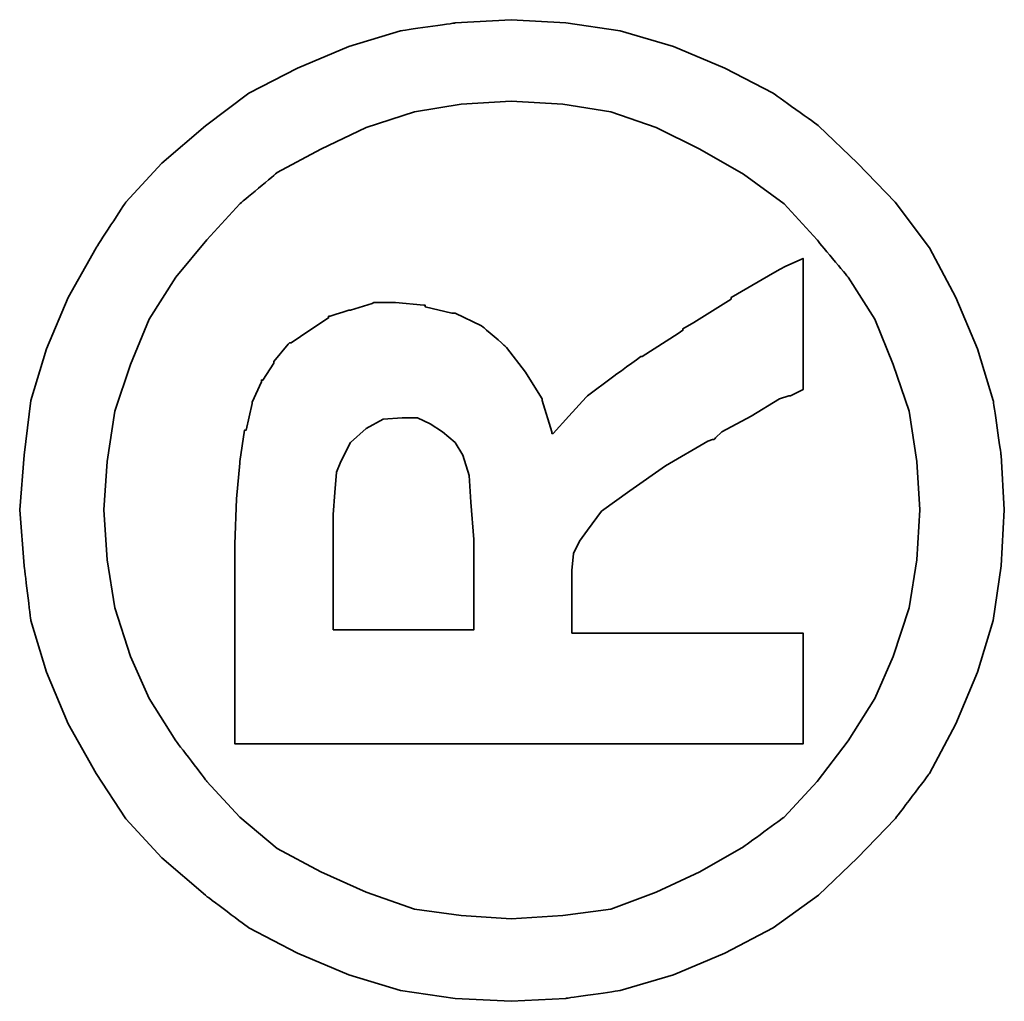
# Model space of a CAD drawing. Header units: millimetres. Extents: x 13 to 139, y 34 to 107.
# Tile 43 of 46: x 90.319 to 90.714, y 76.504 to 76.897. Entities that reach past the tile are written whole.
import ezdxf

# ---------------------------------------------------------------- set-up
doc = ezdxf.new("R2010")
doc.units = ezdxf.units.MM
doc.layers.add('DIM', color=4, linetype='CONTINUOUS')
doc.layers.add('layer 1', color=7, linetype='CONTINUOUS')

# ---------------------------------------------------------------- blocks, each defined once
blk = doc.blocks.new('TBI MOTION logo(完整正式版)')
at = {"layer": 'layer 1', "color": 22, "lineweight": 35}
for points, knots in [([(81.20634, 4.98624), (81.20634, 4.98624), (81.18649, 5.32862), (81.18649, 5.32862), (81.18649, 5.32862), (81.18649, 5.32862), (81.13886, 5.66206), (81.13886, 5.66206), (81.13886, 5.66206), (81.13886, 5.66206), (81.04359, 5.97764), (81.04359, 5.97764), (81.04359, 5.97764), (81.04359, 5.97764), (80.91061, 6.29124), (80.91061, 6.29124), (80.91061, 6.29124), (80.91061, 6.29124), (80.75778, 6.58697), (80.75778, 6.58697), (80.75778, 6.58697), (80.75778, 6.58697), (80.5593, 6.85294), (80.5593, 6.85294), (80.5593, 6.85294), (80.5593, 6.85294), (80.33105, 7.1189), (80.33105, 7.1189), (80.33105, 7.1189), (80.33105, 7.1189), (80.09287, 7.33921), (80.09287, 7.33921), (80.09287, 7.33921), (80.09287, 7.33921), (79.815, 7.51982), (79.815, 7.51982), (79.815, 7.51982), (79.815, 7.51982), (79.51133, 7.69051), (79.51133, 7.69051), (79.51133, 7.69051), (79.51133, 7.69051), (79.19773, 7.8235), (79.19773, 7.8235), (79.19773, 7.8235), (79.19773, 7.8235), (78.88215, 7.91877), (78.88215, 7.91877), (78.88215, 7.91877), (78.88215, 7.91877), (78.54871, 7.95846), (78.54871, 7.95846), (78.54871, 7.95846), (78.54871, 7.95846), (78.21526, 7.98625), (78.21526, 7.98625), (78.21526, 7.98625), (78.21526, 7.98625), (77.87388, 7.95846), (77.87388, 7.95846), (77.87388, 7.95846), (77.87388, 7.95846), (77.54044, 7.91877), (77.54044, 7.91877), (77.54044, 7.91877), (77.54044, 7.91877), (77.22485, 7.8235), (77.22485, 7.8235), (77.22485, 7.8235), (77.22485, 7.8235), (76.91027, 7.69051), (76.91027, 7.69051), (76.91027, 7.69051), (76.91027, 7.69051), (76.6056, 7.51982), (76.6056, 7.51982), (76.6056, 7.51982), (76.6056, 7.51982), (76.32972, 7.33921), (76.32972, 7.33921), (76.32972, 7.33921), (76.32972, 7.33921), (76.09154, 7.1189), (76.09154, 7.1189), (76.09154, 7.1189), (76.09154, 7.1189), (75.86329, 6.85294), (75.86329, 6.85294), (75.86329, 6.85294), (75.86329, 6.85294), (75.66382, 6.58697), (75.66382, 6.58697), (75.66382, 6.58697), (75.66382, 6.58697), (75.51099, 6.29124), (75.51099, 6.29124), (75.51099, 6.29124), (75.51099, 6.29124), (75.37702, 5.97764), (75.37702, 5.97764), (75.37702, 5.97764), (75.37702, 5.97764), (75.28175, 5.66206), (75.28175, 5.66206), (75.28175, 5.66206), (75.28175, 5.66206), (75.23411, 5.32862), (75.23411, 5.32862), (75.23411, 5.32862), (75.23411, 5.32862), (75.21625, 4.98624), (75.21625, 4.98624), (75.21625, 4.98624), (75.21625, 4.98624), (75.23411, 4.6528), (75.23411, 4.6528), (75.23411, 4.6528), (75.23411, 4.6528), (75.28175, 4.32035), (75.28175, 4.32035), (75.28175, 4.32035), (75.28175, 4.32035), (75.37702, 3.99583), (75.37702, 3.99583), (75.37702, 3.99583), (75.37702, 3.99583), (75.51099, 3.68224), (75.51099, 3.68224), (75.51099, 3.68224), (75.51099, 3.68224), (75.66382, 3.38749), (75.66382, 3.38749), (75.66382, 3.38749), (75.66382, 3.38749), (75.86329, 3.10963), (75.86329, 3.10963), (75.86329, 3.10963), (75.86329, 3.10963), (76.09154, 2.87145), (76.09154, 2.87145), (76.09154, 2.87145), (76.09154, 2.87145), (76.32972, 2.6432), (76.32972, 2.6432), (76.32972, 2.6432), (76.32972, 2.6432), (76.6056, 2.43381), (76.6056, 2.43381), (76.6056, 2.43381), (76.6056, 2.43381), (76.91027, 2.27205), (76.91027, 2.27205), (76.91027, 2.27205), (76.91027, 2.27205), (77.22485, 2.13906), (77.22485, 2.13906), (77.22485, 2.13906), (77.22485, 2.13906), (77.54044, 2.0438), (77.54044, 2.0438), (77.54044, 2.0438), (77.54044, 2.0438), (77.87388, 1.99616), (77.87388, 1.99616), (77.87388, 1.99616), (77.87388, 1.99616), (78.21526, 1.97631), (78.21526, 1.97631), (78.21526, 1.97631), (78.21526, 1.97631), (78.54871, 1.99616), (78.54871, 1.99616), (78.54871, 1.99616), (78.54871, 1.99616), (78.88215, 2.0438), (78.88215, 2.0438), (78.88215, 2.0438), (78.88215, 2.0438), (79.19773, 2.13906), (79.19773, 2.13906), (79.19773, 2.13906), (79.19773, 2.13906), (79.51133, 2.27205), (79.51133, 2.27205), (79.51133, 2.27205), (79.51133, 2.27205), (79.815, 2.43381), (79.815, 2.43381), (79.815, 2.43381), (79.815, 2.43381), (80.09287, 2.6432), (80.09287, 2.6432), (80.09287, 2.6432), (80.09287, 2.6432), (80.33105, 2.87145), (80.33105, 2.87145), (80.33105, 2.87145), (80.33105, 2.87145), (80.5593, 3.10963), (80.5593, 3.10963), (80.5593, 3.10963), (80.5593, 3.10963), (80.75778, 3.38749), (80.75778, 3.38749), (80.75778, 3.38749), (80.75778, 3.38749), (80.91061, 3.68224), (80.91061, 3.68224), (80.91061, 3.68224), (80.91061, 3.68224), (81.04359, 3.99583), (81.04359, 3.99583), (81.04359, 3.99583), (81.04359, 3.99583), (81.13886, 4.32035), (81.13886, 4.32035), (81.13886, 4.32035), (81.13886, 4.32035), (81.18649, 4.6528), (81.18649, 4.6528), (81.18649, 4.6528), (81.18649, 4.6528), (81.20634, 4.98624), (81.20634, 4.98624)], [0, 0, 0, 0, 0.0178571, 0.0178571, 0.0178571, 0.0178572, 0.0357143, 0.0357143, 0.0357143, 0.0357143, 0.0535714, 0.0535714, 0.0535714, 0.0535714, 0.0714286, 0.0714286, 0.0714286, 0.0714286, 0.0892857, 0.0892857, 0.0892857, 0.0892857, 0.1071429, 0.1071429, 0.1071429, 0.1071429, 0.125, 0.125, 0.125, 0.125, 0.1428571, 0.1428571, 0.1428571, 0.1428572, 0.1607143, 0.1607143, 0.1607143, 0.1607143, 0.1785714, 0.1785714, 0.1785714, 0.1785714, 0.1964286, 0.1964286, 0.1964286, 0.1964286, 0.2142857, 0.2142857, 0.2142857, 0.2142857, 0.2321429, 0.2321429, 0.2321429, 0.2321429, 0.25, 0.25, 0.25, 0.25, 0.2678571, 0.2678571, 0.2678571, 0.2678572, 0.2857143, 0.2857143, 0.2857143, 0.2857143, 0.3035714, 0.3035714, 0.3035714, 0.3035714, 0.3214286, 0.3214286, 0.3214286, 0.3214286, 0.3392857, 0.3392857, 0.3392857, 0.3392857, 0.3571429, 0.3571429, 0.3571429, 0.3571429, 0.375, 0.375, 0.375, 0.375, 0.3928571, 0.3928571, 0.3928571, 0.3928572, 0.4107143, 0.4107143, 0.4107143, 0.4107143, 0.4285714, 0.4285714, 0.4285714, 0.4285714, 0.4464286, 0.4464286, 0.4464286, 0.4464286, 0.4642857, 0.4642857, 0.4642857, 0.4642857, 0.4821429, 0.4821429, 0.4821429, 0.4821429, 0.5, 0.5, 0.5, 0.5, 0.5178571, 0.5178571, 0.5178571, 0.5178572, 0.5357143, 0.5357143, 0.5357143, 0.5357143, 0.5535714, 0.5535714, 0.5535714, 0.5535714, 0.5714286, 0.5714286, 0.5714286, 0.5714286, 0.5892857, 0.5892857, 0.5892857, 0.5892857, 0.6071429, 0.6071429, 0.6071429, 0.6071429, 0.625, 0.625, 0.625, 0.625, 0.6428571, 0.6428571, 0.6428571, 0.6428572, 0.6607143, 0.6607143, 0.6607143, 0.6607143, 0.6785714, 0.6785714, 0.6785714, 0.6785714, 0.6964286, 0.6964286, 0.6964286, 0.6964286, 0.7142857, 0.7142857, 0.7142857, 0.7142857, 0.7321429, 0.7321429, 0.7321429, 0.7321429, 0.75, 0.75, 0.75, 0.75, 0.7678571, 0.7678571, 0.7678571, 0.7678572, 0.7857143, 0.7857143, 0.7857143, 0.7857143, 0.8035714, 0.8035714, 0.8035714, 0.8035714, 0.8214286, 0.8214286, 0.8214286, 0.8214286, 0.8392857, 0.8392857, 0.8392857, 0.8392857, 0.8571429, 0.8571429, 0.8571429, 0.8571429, 0.875, 0.875, 0.875, 0.875, 0.8928571, 0.8928571, 0.8928571, 0.8928572, 0.9107143, 0.9107143, 0.9107143, 0.9107143, 0.9285714, 0.9285714, 0.9285714, 0.9285714, 0.9464286, 0.9464286, 0.9464286, 0.9464286, 0.9642857, 0.9642857, 0.9642857, 0.9642857, 0.9821429, 0.9821429, 0.9821429, 0.9821429, 1, 1, 1, 1]), ([(80.71014, 4.98624), (80.71014, 4.98624), (80.69129, 5.29091), (80.69129, 5.29091), (80.69129, 5.29091), (80.69129, 5.29091), (80.64464, 5.57672), (80.64464, 5.57672), (80.64464, 5.57672), (80.64464, 5.57672), (80.54937, 5.87245), (80.54937, 5.87245), (80.54937, 5.87245), (80.54937, 5.87245), (80.41639, 6.14833), (80.41639, 6.14833), (80.41639, 6.14833), (80.41639, 6.14833), (80.27349, 6.41429), (80.27349, 6.41429), (80.27349, 6.41429), (80.27349, 6.41429), (80.08295, 6.64255), (80.08295, 6.64255), (80.08295, 6.64255), (80.08295, 6.64255), (79.86264, 6.84301), (79.86264, 6.84301), (79.86264, 6.84301), (79.86264, 6.84301), (79.63439, 7.03355), (79.63439, 7.03355), (79.63439, 7.03355), (79.63439, 7.03355), (79.37835, 7.1963), (79.37835, 7.1963), (79.37835, 7.1963), (79.37835, 7.1963), (79.10246, 7.30944), (79.10246, 7.30944), (79.10246, 7.30944), (79.10246, 7.30944), (78.81665, 7.40471), (78.81665, 7.40471), (78.81665, 7.40471), (78.81665, 7.40471), (78.511, 7.45234), (78.511, 7.45234), (78.511, 7.45234), (78.511, 7.45234), (78.21526, 7.47219), (78.21526, 7.47219), (78.21526, 7.47219), (78.21526, 7.47219), (77.9106, 7.45234), (77.9106, 7.45234), (77.9106, 7.45234), (77.9106, 7.45234), (77.61685, 7.40471), (77.61685, 7.40471), (77.61685, 7.40471), (77.61685, 7.40471), (77.32012, 7.30944), (77.32012, 7.30944), (77.32012, 7.30944), (77.32012, 7.30944), (77.06309, 7.1963), (77.06309, 7.1963), (77.06309, 7.1963), (77.06309, 7.1963), (76.80606, 7.03355), (76.80606, 7.03355), (76.80606, 7.03355), (76.80606, 7.03355), (76.55797, 6.84301), (76.55797, 6.84301), (76.55797, 6.84301), (76.55797, 6.84301), (76.34063, 6.64255), (76.34063, 6.64255), (76.34063, 6.64255), (76.34063, 6.64255), (76.1491, 6.41429), (76.1491, 6.41429), (76.1491, 6.41429), (76.1491, 6.41429), (76.0062, 6.14833), (76.0062, 6.14833), (76.0062, 6.14833), (76.0062, 6.14833), (75.88314, 5.87245), (75.88314, 5.87245), (75.88314, 5.87245), (75.88314, 5.87245), (75.77794, 5.57672), (75.77794, 5.57672), (75.77794, 5.57672), (75.77794, 5.57672), (75.73924, 5.29091), (75.73924, 5.29091), (75.73924, 5.29091), (75.73924, 5.29091), (75.72039, 4.98624), (75.72039, 4.98624), (75.72039, 4.98624), (75.72039, 4.98624), (75.73924, 4.67165), (75.73924, 4.67165), (75.73924, 4.67165), (75.73924, 4.67165), (75.77794, 4.37791), (75.77794, 4.37791), (75.77794, 4.37791), (75.77794, 4.37791), (75.88314, 4.10102), (75.88314, 4.10102), (75.88314, 4.10102), (75.88314, 4.10102), (76.0062, 3.83407), (76.0062, 3.83407), (76.0062, 3.83407), (76.0062, 3.83407), (76.15902, 3.56811), (76.15902, 3.56811), (76.15902, 3.56811), (76.15902, 3.56811), (76.34063, 3.32001), (76.34063, 3.32001), (76.34063, 3.32001), (76.34063, 3.32001), (76.55797, 3.11955), (76.55797, 3.11955), (76.55797, 3.11955), (76.55797, 3.11955), (76.80606, 2.92901), (76.80606, 2.92901), (76.80606, 2.92901), (76.80606, 2.92901), (77.06309, 2.76725), (77.06309, 2.76725), (77.06309, 2.76725), (77.06309, 2.76725), (77.32012, 2.65412), (77.32012, 2.65412), (77.32012, 2.65412), (77.32012, 2.65412), (77.61685, 2.55786), (77.61685, 2.55786), (77.61685, 2.55786), (77.61685, 2.55786), (77.9106, 2.51022), (77.9106, 2.51022), (77.9106, 2.51022), (77.9106, 2.51022), (78.21526, 2.49137), (78.21526, 2.49137), (78.21526, 2.49137), (78.21526, 2.49137), (78.511, 2.51022), (78.511, 2.51022), (78.511, 2.51022), (78.511, 2.51022), (78.81665, 2.55786), (78.81665, 2.55786), (78.81665, 2.55786), (78.81665, 2.55786), (79.10246, 2.65412), (79.10246, 2.65412), (79.10246, 2.65412), (79.10246, 2.65412), (79.37835, 2.76725), (79.37835, 2.76725), (79.37835, 2.76725), (79.37835, 2.76725), (79.63439, 2.92901), (79.63439, 2.92901), (79.63439, 2.92901), (79.63439, 2.92901), (79.86264, 3.11955), (79.86264, 3.11955), (79.86264, 3.11955), (79.86264, 3.11955), (80.08295, 3.32001), (80.08295, 3.32001), (80.08295, 3.32001), (80.08295, 3.32001), (80.26356, 3.56811), (80.26356, 3.56811), (80.26356, 3.56811), (80.26356, 3.56811), (80.41639, 3.83407), (80.41639, 3.83407), (80.41639, 3.83407), (80.41639, 3.83407), (80.54937, 4.10102), (80.54937, 4.10102), (80.54937, 4.10102), (80.54937, 4.10102), (80.64464, 4.37791), (80.64464, 4.37791), (80.64464, 4.37791), (80.64464, 4.37791), (80.69129, 4.67165), (80.69129, 4.67165), (80.69129, 4.67165), (80.69129, 4.67165), (80.71014, 4.98624), (80.71014, 4.98624)], [0, 0, 0, 0, 0.0192308, 0.0192308, 0.0192308, 0.0192308, 0.0384615, 0.0384615, 0.0384615, 0.0384615, 0.0576923, 0.0576923, 0.0576923, 0.0576923, 0.0769231, 0.0769231, 0.0769231, 0.0769231, 0.0961538, 0.0961538, 0.0961538, 0.0961539, 0.1153846, 0.1153846, 0.1153846, 0.1153846, 0.1346154, 0.1346154, 0.1346154, 0.1346154, 0.1538462, 0.1538462, 0.1538462, 0.1538462, 0.1730769, 0.1730769, 0.1730769, 0.1730769, 0.1923077, 0.1923077, 0.1923077, 0.1923077, 0.2115385, 0.2115385, 0.2115385, 0.2115385, 0.2307692, 0.2307692, 0.2307692, 0.2307692, 0.25, 0.25, 0.25, 0.25, 0.2692308, 0.2692308, 0.2692308, 0.2692308, 0.2884615, 0.2884615, 0.2884615, 0.2884615, 0.3076923, 0.3076923, 0.3076923, 0.3076923, 0.3269231, 0.3269231, 0.3269231, 0.3269231, 0.3461538, 0.3461538, 0.3461538, 0.3461539, 0.3653846, 0.3653846, 0.3653846, 0.3653846, 0.3846154, 0.3846154, 0.3846154, 0.3846154, 0.4038462, 0.4038462, 0.4038462, 0.4038462, 0.4230769, 0.4230769, 0.4230769, 0.4230769, 0.4423077, 0.4423077, 0.4423077, 0.4423077, 0.4615385, 0.4615385, 0.4615385, 0.4615385, 0.4807692, 0.4807692, 0.4807692, 0.4807692, 0.5, 0.5, 0.5, 0.5, 0.5192308, 0.5192308, 0.5192308, 0.5192308, 0.5384615, 0.5384615, 0.5384615, 0.5384615, 0.5576923, 0.5576923, 0.5576923, 0.5576923, 0.5769231, 0.5769231, 0.5769231, 0.5769231, 0.5961538, 0.5961538, 0.5961538, 0.5961539, 0.6153846, 0.6153846, 0.6153846, 0.6153846, 0.6346154, 0.6346154, 0.6346154, 0.6346154, 0.6538462, 0.6538462, 0.6538462, 0.6538462, 0.6730769, 0.6730769, 0.6730769, 0.6730769, 0.6923077, 0.6923077, 0.6923077, 0.6923077, 0.7115385, 0.7115385, 0.7115385, 0.7115385, 0.7307692, 0.7307692, 0.7307692, 0.7307692, 0.75, 0.75, 0.75, 0.75, 0.7692308, 0.7692308, 0.7692308, 0.7692308, 0.7884615, 0.7884615, 0.7884615, 0.7884615, 0.8076923, 0.8076923, 0.8076923, 0.8076923, 0.8269231, 0.8269231, 0.8269231, 0.8269231, 0.8461538, 0.8461538, 0.8461538, 0.8461539, 0.8653846, 0.8653846, 0.8653846, 0.8653846, 0.8846154, 0.8846154, 0.8846154, 0.8846154, 0.9038462, 0.9038462, 0.9038462, 0.9038462, 0.9230769, 0.9230769, 0.9230769, 0.9230769, 0.9423077, 0.9423077, 0.9423077, 0.9423077, 0.9615385, 0.9615385, 0.9615385, 0.9615385, 0.9807692, 0.9807692, 0.9807692, 0.9807692, 1, 1, 1, 1]), ([(76.78721, 3.2823), (76.78721, 3.2823), (76.78721, 3.32001), (76.78721, 3.32001), (76.78721, 3.32001), (76.78721, 3.32001), (76.78721, 3.42422), (76.78721, 3.42422), (76.78721, 3.42422), (76.78721, 3.42422), (76.78721, 3.59689), (76.78721, 3.59689), (76.78721, 3.59689), (76.78721, 3.59689), (76.78721, 3.80529), (76.78721, 3.80529), (76.78721, 3.80529), (76.78721, 3.80529), (76.78721, 4.0524), (76.78721, 4.0524), (76.78721, 4.0524), (76.78721, 4.0524), (76.78721, 4.32035), (76.78721, 4.32035), (76.78721, 4.32035), (76.78721, 4.32035), (76.78721, 4.92868), (76.78721, 4.92868), (76.78721, 4.92868), (76.78721, 4.92868), (76.78721, 5.53801), (76.78721, 5.53801), (76.78721, 5.53801), (76.78721, 5.53801), (76.78721, 5.82482), (76.78721, 5.82482), (76.78721, 5.82482), (76.78721, 5.82482), (76.78721, 6.07291), (76.78721, 6.07291), (76.78721, 6.07291), (76.78721, 6.07291), (76.78721, 6.30017), (76.78721, 6.30017), (76.78721, 6.30017), (76.78721, 6.30017), (76.78721, 6.45399), (76.78721, 6.45399), (76.78721, 6.45399), (76.78721, 6.45399), (76.78721, 6.5572), (76.78721, 6.5572), (76.78721, 6.5572), (76.78721, 6.5572), (76.78721, 6.59689), (76.78721, 6.59689), (76.78721, 6.59689), (76.78721, 6.59689), (76.78721, 6.67232), (76.78721, 6.67232), (76.78721, 6.67232), (76.78721, 6.67232), (76.8537, 6.67232), (76.8537, 6.67232), (76.8537, 6.67232), (76.8537, 6.67232), (76.87355, 6.67232), (76.87355, 6.67232), (76.87355, 6.67232), (76.87355, 6.67232), (76.91027, 6.67232), (76.91027, 6.67232), (76.91027, 6.67232), (76.91027, 6.67232), (77.04424, 6.67232), (77.04424, 6.67232), (77.04424, 6.67232), (77.04424, 6.67232), (77.22485, 6.67232), (77.22485, 6.67232), (77.22485, 6.67232), (77.22485, 6.67232), (77.43524, 6.67232), (77.43524, 6.67232), (77.43524, 6.67232), (77.43524, 6.67232), (77.65357, 6.67232), (77.65357, 6.67232), (77.65357, 6.67232), (77.65357, 6.67232), (77.82625, 6.67232), (77.82625, 6.67232), (77.82625, 6.67232), (77.82625, 6.67232), (77.94037, 6.67232), (77.94037, 6.67232), (77.94037, 6.67232), (77.94037, 6.67232), (77.97709, 6.67232), (77.97709, 6.67232), (77.97709, 6.67232), (77.97709, 6.67232), (77.99694, 6.67232), (77.99694, 6.67232), (77.99694, 6.67232), (77.99694, 6.67232), (78.00686, 6.67232), (78.00686, 6.67232), (78.00686, 6.67232), (78.00686, 6.67232), (78.28275, 6.6624), (78.28275, 6.6624), (78.28275, 6.6624), (78.28275, 6.6624), (78.50107, 6.64255), (78.50107, 6.64255), (78.50107, 6.64255), (78.50107, 6.64255), (78.511, 6.64255), (78.511, 6.64255), (78.511, 6.64255), (78.511, 6.64255), (78.70154, 6.61476), (78.70154, 6.61476), (78.70154, 6.61476), (78.70154, 6.61476), (78.70154, 6.60483), (78.70154, 6.60483), (78.70154, 6.60483), (78.70154, 6.60483), (78.86429, 6.56713), (78.86429, 6.56713), (78.86429, 6.56713), (78.86429, 6.56713), (78.87223, 6.56713), (78.87223, 6.56713), (78.87223, 6.56713), (78.87223, 6.56713), (78.99727, 6.51056), (78.99727, 6.51056), (78.99727, 6.51056), (78.99727, 6.51056), (79.00719, 6.51056), (79.00719, 6.51056), (79.00719, 6.51056), (79.00719, 6.51056), (79.00719, 6.50162), (79.00719, 6.50162), (79.00719, 6.50162), (79.00719, 6.50162), (79.1104, 6.43415), (79.1104, 6.43415), (79.1104, 6.43415), (79.1104, 6.43415), (79.12132, 6.43415), (79.12132, 6.43415), (79.12132, 6.43415), (79.12132, 6.43415), (79.22552, 6.34781), (79.22552, 6.34781), (79.22552, 6.34781), (79.22552, 6.34781), (79.23544, 6.33888), (79.23544, 6.33888), (79.23544, 6.33888), (79.23544, 6.33888), (79.23544, 6.32895), (79.23544, 6.32895), (79.23544, 6.32895), (79.23544, 6.32895), (79.31087, 6.21483), (79.31087, 6.21483), (79.31087, 6.21483), (79.31087, 6.21483), (79.38629, 6.1007), (79.38629, 6.1007), (79.38629, 6.1007), (79.38629, 6.1007), (79.3972, 6.1007), (79.3972, 6.1007), (79.3972, 6.1007), (79.3972, 6.1007), (79.3972, 6.09078), (79.3972, 6.09078), (79.3972, 6.09078), (79.3972, 6.09078), (79.43392, 5.97764), (79.43392, 5.97764), (79.43392, 5.97764), (79.43392, 5.97764), (79.43392, 5.96772), (79.43392, 5.96772), (79.43392, 5.96772), (79.43392, 5.96772), (79.47362, 5.83474), (79.47362, 5.83474), (79.47362, 5.83474), (79.47362, 5.83474), (79.48156, 5.82482), (79.48156, 5.82482), (79.48156, 5.82482), (79.48156, 5.82482), (79.48156, 5.69977), (79.48156, 5.69977), (79.48156, 5.69977), (79.48156, 5.69977), (79.48156, 5.69183), (79.48156, 5.69183), (79.48156, 5.69183), (79.48156, 5.69183), (79.4637, 5.51915), (79.4637, 5.51915), (79.4637, 5.51915), (79.4637, 5.51915), (79.4637, 5.51122), (79.4637, 5.51122), (79.4637, 5.51122), (79.4637, 5.51122), (79.45377, 5.51122), (79.45377, 5.51122), (79.45377, 5.51122), (79.45377, 5.51122), (79.41507, 5.34847), (79.41507, 5.34847), (79.41507, 5.34847), (79.41507, 5.34847), (79.41507, 5.33854), (79.41507, 5.33854), (79.41507, 5.33854), (79.41507, 5.33854), (79.41507, 5.32862), (79.41507, 5.32862), (79.41507, 5.32862), (79.41507, 5.32862), (79.33865, 5.16785), (79.33865, 5.16785), (79.33865, 5.16785), (79.33865, 5.16785), (79.33071, 5.15693), (79.33071, 5.15693), (79.33071, 5.15693), (79.33071, 5.15693), (79.2156, 5.02495), (79.2156, 5.02495), (79.2156, 5.02495), (79.2156, 5.02495), (79.20567, 5.01502), (79.20567, 5.01502), (79.20567, 5.01502), (79.20567, 5.01502), (79.05483, 4.89991), (79.05483, 4.89991), (79.05483, 4.89991), (79.05483, 4.89991), (79.04491, 4.89197), (79.04491, 4.89197), (79.04491, 4.89197), (79.04491, 4.89197), (78.89208, 4.7967), (78.89208, 4.7967), (78.89208, 4.7967), (78.89208, 4.7967), (78.88215, 4.7967), (78.88215, 4.7967), (78.88215, 4.7967), (78.88215, 4.7967), (78.69161, 4.73913), (78.69161, 4.73913), (78.69161, 4.73913), (78.69161, 4.73913), (78.68169, 4.73913), (78.68169, 4.73913), (78.68169, 4.73913), (78.68169, 4.73913), (78.68169, 4.72921), (78.68169, 4.72921), (78.68169, 4.72921), (78.68169, 4.72921), (78.78688, 4.63394), (78.78688, 4.63394), (78.78688, 4.63394), (78.78688, 4.63394), (78.902, 4.52875), (78.902, 4.52875), (78.902, 4.52875), (78.902, 4.52875), (78.91093, 4.52081), (78.91093, 4.52081), (78.91093, 4.52081), (78.91093, 4.52081), (79.02506, 4.36798), (79.02506, 4.36798), (79.02506, 4.36798), (79.02506, 4.36798), (79.1501, 4.1953), (79.1501, 4.1953), (79.1501, 4.1953), (79.1501, 4.1953), (79.1501, 4.18736), (79.1501, 4.18736), (79.1501, 4.18736), (79.1501, 4.18736), (79.29201, 3.96705), (79.29201, 3.96705), (79.29201, 3.96705), (79.29201, 3.96705), (79.31087, 3.93828), (79.31087, 3.93828), (79.31087, 3.93828), (79.31087, 3.93828), (79.32079, 3.93828), (79.32079, 3.93828), (79.32079, 3.93828), (79.32079, 3.93828), (79.3585, 3.87178), (79.3585, 3.87178), (79.3585, 3.87178), (79.3585, 3.87178), (79.50141, 3.64353), (79.50141, 3.64353), (79.50141, 3.64353), (79.50141, 3.64353), (79.51133, 3.64353), (79.51133, 3.64353), (79.51133, 3.64353), (79.51133, 3.64353), (79.64431, 3.41528), (79.64431, 3.41528), (79.64431, 3.41528), (79.64431, 3.41528), (79.68202, 3.3478), (79.68202, 3.3478), (79.68202, 3.3478), (79.68202, 3.3478), (79.70187, 3.31009), (79.70187, 3.31009), (79.70187, 3.31009), (79.70187, 3.31009), (79.7495, 3.2049), (79.7495, 3.2049), (79.7495, 3.2049), (79.7495, 3.2049), (79.64431, 3.2049), (79.64431, 3.2049), (79.64431, 3.2049), (79.64431, 3.2049), (79.62546, 3.2049), (79.62546, 3.2049), (79.62546, 3.2049), (79.62546, 3.2049), (79.53912, 3.2049), (79.53912, 3.2049), (79.53912, 3.2049), (79.53912, 3.2049), (79.31087, 3.2049), (79.31087, 3.2049), (79.31087, 3.2049), (79.31087, 3.2049), (79.08262, 3.2049), (79.08262, 3.2049), (79.08262, 3.2049), (79.08262, 3.2049), (79.00719, 3.2049), (79.00719, 3.2049), (79.00719, 3.2049), (79.00719, 3.2049), (78.98735, 3.2049), (78.98735, 3.2049), (78.98735, 3.2049), (78.98735, 3.2049), (78.94964, 3.2049), (78.94964, 3.2049), (78.94964, 3.2049), (78.94964, 3.2049), (78.92979, 3.24459), (78.92979, 3.24459), (78.92979, 3.24459), (78.92979, 3.24459), (78.91093, 3.2823), (78.91093, 3.2823), (78.91093, 3.2823), (78.91093, 3.2823), (78.91093, 3.29223), (78.91093, 3.29223), (78.91093, 3.29223), (78.91093, 3.29223), (78.89208, 3.3478), (78.89208, 3.3478), (78.89208, 3.3478), (78.89208, 3.3478), (78.78688, 3.52048), (78.78688, 3.52048), (78.78688, 3.52048), (78.78688, 3.52048), (78.69161, 3.7001), (78.69161, 3.7001), (78.69161, 3.7001), (78.69161, 3.7001), (78.6539, 3.7388), (78.6539, 3.7388), (78.6539, 3.7388), (78.6539, 3.7388), (78.64398, 3.74873), (78.64398, 3.74873), (78.64398, 3.74873), (78.64398, 3.74873), (78.64398, 3.75766), (78.64398, 3.75766), (78.64398, 3.75766), (78.64398, 3.75766), (78.63405, 3.78644), (78.63405, 3.78644), (78.63405, 3.78644), (78.63405, 3.78644), (78.48321, 4.04347), (78.48321, 4.04347), (78.48321, 4.04347), (78.48321, 4.04347), (78.33038, 4.2618), (78.33038, 4.2618), (78.33038, 4.2618), (78.33038, 4.2618), (78.20732, 4.43447), (78.20732, 4.43447), (78.20732, 4.43447), (78.20732, 4.43447), (78.09221, 4.52081), (78.09221, 4.52081), (78.09221, 4.52081), (78.09221, 4.52081), (78.02472, 4.56845), (78.02472, 4.56845), (78.02472, 4.56845), (78.02472, 4.56845), (77.9493, 4.60616), (77.9493, 4.60616), (77.9493, 4.60616), (77.9493, 4.60616), (77.8451, 4.61608), (77.8451, 4.61608), (77.8451, 4.61608), (77.8451, 4.61608), (77.71113, 4.61608), (77.71113, 4.61608), (77.71113, 4.61608), (77.71113, 4.61608), (77.69128, 4.61608), (77.69128, 4.61608), (77.69128, 4.61608), (77.69128, 4.61608), (77.67342, 4.61608), (77.67342, 4.61608), (77.67342, 4.61608), (77.67342, 4.61608), (77.5583, 4.61608), (77.5583, 4.61608), (77.5583, 4.61608), (77.5583, 4.61608), (77.46303, 4.61608), (77.46303, 4.61608), (77.46303, 4.61608), (77.46303, 4.61608), (77.46303, 4.54761), (77.46303, 4.54761), (77.46303, 4.54761), (77.46303, 4.54761), (77.46303, 4.47318), (77.46303, 4.47318), (77.46303, 4.47318), (77.46303, 4.47318), (77.46303, 4.24294), (77.46303, 4.24294), (77.46303, 4.24294), (77.46303, 4.24294), (77.46303, 3.99583), (77.46303, 3.99583), (77.46303, 3.99583), (77.46303, 3.99583), (77.46303, 3.72888), (77.46303, 3.72888), (77.46303, 3.72888), (77.46303, 3.72888), (77.46303, 3.51055), (77.46303, 3.51055), (77.46303, 3.51055), (77.46303, 3.51055), (77.46303, 3.42422), (77.46303, 3.42422), (77.46303, 3.42422), (77.46303, 3.42422), (77.46303, 3.35773), (77.46303, 3.35773), (77.46303, 3.35773), (77.46303, 3.35773), (77.46303, 3.30017), (77.46303, 3.30017), (77.46303, 3.30017), (77.46303, 3.30017), (77.46303, 3.2823), (77.46303, 3.2823), (77.46303, 3.2823), (77.46303, 3.2823), (77.46303, 3.2049), (77.46303, 3.2049), (77.46303, 3.2049), (77.46303, 3.2049), (77.39753, 3.2049), (77.39753, 3.2049), (77.39753, 3.2049), (77.39753, 3.2049), (77.37768, 3.2049), (77.37768, 3.2049), (77.37768, 3.2049), (77.37768, 3.2049), (77.32012, 3.2049), (77.32012, 3.2049), (77.32012, 3.2049), (77.32012, 3.2049), (77.12165, 3.2049), (77.12165, 3.2049), (77.12165, 3.2049), (77.12165, 3.2049), (76.94897, 3.2049), (76.94897, 3.2049), (76.94897, 3.2049), (76.94897, 3.2049), (76.8924, 3.2049), (76.8924, 3.2049), (76.8924, 3.2049), (76.8924, 3.2049), (76.8537, 3.2049), (76.8537, 3.2049), (76.8537, 3.2049), (76.8537, 3.2049), (76.78721, 3.2049), (76.78721, 3.2049), (76.78721, 3.2049), (76.78721, 3.2049), (76.78721, 3.2823), (76.78721, 3.2823)], [0, 0, 0, 0, 0.0074074, 0.0074074, 0.0074074, 0.0074074, 0.0148148, 0.0148148, 0.0148148, 0.0148148, 0.0222222, 0.0222222, 0.0222222, 0.0222222, 0.0296296, 0.0296296, 0.0296296, 0.0296296, 0.037037, 0.037037, 0.037037, 0.037037, 0.0444444, 0.0444444, 0.0444444, 0.0444445, 0.0518519, 0.0518519, 0.0518519, 0.0518519, 0.0592593, 0.0592593, 0.0592593, 0.0592593, 0.0666667, 0.0666667, 0.0666667, 0.0666667, 0.0740741, 0.0740741, 0.0740741, 0.0740741, 0.0814815, 0.0814815, 0.0814815, 0.0814815, 0.0888889, 0.0888889, 0.0888889, 0.0888889, 0.0962963, 0.0962963, 0.0962963, 0.0962963, 0.1037037, 0.1037037, 0.1037037, 0.1037037, 0.1111111, 0.1111111, 0.1111111, 0.1111111, 0.1185185, 0.1185185, 0.1185185, 0.1185185, 0.1259259, 0.1259259, 0.1259259, 0.1259259, 0.1333333, 0.1333333, 0.1333333, 0.1333333, 0.1407407, 0.1407407, 0.1407407, 0.1407408, 0.1481481, 0.1481481, 0.1481481, 0.1481482, 0.1555556, 0.1555556, 0.1555556, 0.1555556, 0.162963, 0.162963, 0.162963, 0.162963, 0.1703704, 0.1703704, 0.1703704, 0.1703704, 0.1777778, 0.1777778, 0.1777778, 0.1777778, 0.1851852, 0.1851852, 0.1851852, 0.1851852, 0.1925926, 0.1925926, 0.1925926, 0.1925926, 0.2, 0.2, 0.2, 0.2, 0.2074074, 0.2074074, 0.2074074, 0.2074074, 0.2148148, 0.2148148, 0.2148148, 0.2148148, 0.2222222, 0.2222222, 0.2222222, 0.2222222, 0.2296296, 0.2296296, 0.2296296, 0.2296296, 0.237037, 0.237037, 0.237037, 0.237037, 0.2444444, 0.2444444, 0.2444444, 0.2444445, 0.2518519, 0.2518519, 0.2518519, 0.2518519, 0.2592593, 0.2592593, 0.2592593, 0.2592593, 0.2666667, 0.2666667, 0.2666667, 0.2666667, 0.2740741, 0.2740741, 0.2740741, 0.2740741, 0.2814815, 0.2814815, 0.2814815, 0.2814815, 0.2888889, 0.2888889, 0.2888889, 0.2888889, 0.2962963, 0.2962963, 0.2962963, 0.2962963, 0.3037037, 0.3037037, 0.3037037, 0.3037037, 0.3111111, 0.3111111, 0.3111111, 0.3111111, 0.3185185, 0.3185185, 0.3185185, 0.3185185, 0.3259259, 0.3259259, 0.3259259, 0.3259259, 0.3333333, 0.3333333, 0.3333333, 0.3333333, 0.3407407, 0.3407407, 0.3407407, 0.3407408, 0.3481481, 0.3481481, 0.3481481, 0.3481482, 0.3555556, 0.3555556, 0.3555556, 0.3555556, 0.362963, 0.362963, 0.362963, 0.362963, 0.3703704, 0.3703704, 0.3703704, 0.3703704, 0.3777778, 0.3777778, 0.3777778, 0.3777778, 0.3851852, 0.3851852, 0.3851852, 0.3851852, 0.3925926, 0.3925926, 0.3925926, 0.3925926, 0.4, 0.4, 0.4, 0.4, 0.4074074, 0.4074074, 0.4074074, 0.4074074, 0.4148148, 0.4148148, 0.4148148, 0.4148148, 0.4222222, 0.4222222, 0.4222222, 0.4222222, 0.4296296, 0.4296296, 0.4296296, 0.4296296, 0.437037, 0.437037, 0.437037, 0.437037, 0.4444444, 0.4444444, 0.4444444, 0.4444445, 0.4518519, 0.4518519, 0.4518519, 0.4518519, 0.4592593, 0.4592593, 0.4592593, 0.4592593, 0.4666667, 0.4666667, 0.4666667, 0.4666667, 0.4740741, 0.4740741, 0.4740741, 0.4740741, 0.4814815, 0.4814815, 0.4814815, 0.4814815, 0.4888889, 0.4888889, 0.4888889, 0.4888889, 0.4962963, 0.4962963, 0.4962963, 0.4962963, 0.5037037, 0.5037037, 0.5037037, 0.5037037, 0.5111111, 0.5111111, 0.5111111, 0.5111111, 0.5185185, 0.5185185, 0.5185185, 0.5185185, 0.5259259, 0.5259259, 0.5259259, 0.5259259, 0.5333333, 0.5333333, 0.5333333, 0.5333333, 0.5407407, 0.5407407, 0.5407407, 0.5407408, 0.5481481, 0.5481481, 0.5481481, 0.5481482, 0.5555556, 0.5555556, 0.5555556, 0.5555556, 0.562963, 0.562963, 0.562963, 0.562963, 0.5703704, 0.5703704, 0.5703704, 0.5703704, 0.5777778, 0.5777778, 0.5777778, 0.5777778, 0.5851852, 0.5851852, 0.5851852, 0.5851852, 0.5925926, 0.5925926, 0.5925926, 0.5925926, 0.6, 0.6, 0.6, 0.6, 0.6074074, 0.6074074, 0.6074074, 0.6074074, 0.6148148, 0.6148148, 0.6148148, 0.6148148, 0.6222222, 0.6222222, 0.6222222, 0.6222222, 0.6296296, 0.6296296, 0.6296296, 0.6296296, 0.637037, 0.637037, 0.637037, 0.637037, 0.6444444, 0.6444444, 0.6444444, 0.6444445, 0.6518519, 0.6518519, 0.6518519, 0.6518519, 0.6592593, 0.6592593, 0.6592593, 0.6592593, 0.6666667, 0.6666667, 0.6666667, 0.6666667, 0.6740741, 0.6740741, 0.6740741, 0.6740741, 0.6814815, 0.6814815, 0.6814815, 0.6814815, 0.6888889, 0.6888889, 0.6888889, 0.6888889, 0.6962963, 0.6962963, 0.6962963, 0.6962963, 0.7037037, 0.7037037, 0.7037037, 0.7037037, 0.7111111, 0.7111111, 0.7111111, 0.7111111, 0.7185185, 0.7185185, 0.7185185, 0.7185185, 0.7259259, 0.7259259, 0.7259259, 0.7259259, 0.7333333, 0.7333333, 0.7333333, 0.7333333, 0.7407407, 0.7407407, 0.7407407, 0.7407408, 0.7481481, 0.7481481, 0.7481481, 0.7481482, 0.7555556, 0.7555556, 0.7555556, 0.7555556, 0.762963, 0.762963, 0.762963, 0.762963, 0.7703704, 0.7703704, 0.7703704, 0.7703704, 0.7777778, 0.7777778, 0.7777778, 0.7777778, 0.7851852, 0.7851852, 0.7851852, 0.7851852, 0.7925926, 0.7925926, 0.7925926, 0.7925926, 0.8, 0.8, 0.8, 0.8, 0.8074074, 0.8074074, 0.8074074, 0.8074074, 0.8148148, 0.8148148, 0.8148148, 0.8148148, 0.8222222, 0.8222222, 0.8222222, 0.8222222, 0.8296296, 0.8296296, 0.8296296, 0.8296296, 0.837037, 0.837037, 0.837037, 0.837037, 0.8444444, 0.8444444, 0.8444444, 0.8444445, 0.8518519, 0.8518519, 0.8518519, 0.8518519, 0.8592593, 0.8592593, 0.8592593, 0.8592593, 0.8666667, 0.8666667, 0.8666667, 0.8666667, 0.8740741, 0.8740741, 0.8740741, 0.8740741, 0.8814815, 0.8814815, 0.8814815, 0.8814815, 0.8888889, 0.8888889, 0.8888889, 0.8888889, 0.8962963, 0.8962963, 0.8962963, 0.8962963, 0.9037037, 0.9037037, 0.9037037, 0.9037037, 0.9111111, 0.9111111, 0.9111111, 0.9111111, 0.9185185, 0.9185185, 0.9185185, 0.9185185, 0.9259259, 0.9259259, 0.9259259, 0.9259259, 0.9333333, 0.9333333, 0.9333333, 0.9333333, 0.9407407, 0.9407407, 0.9407407, 0.9407408, 0.9481481, 0.9481481, 0.9481481, 0.9481482, 0.9555556, 0.9555556, 0.9555556, 0.9555556, 0.962963, 0.962963, 0.962963, 0.962963, 0.9703704, 0.9703704, 0.9703704, 0.9703704, 0.9777778, 0.9777778, 0.9777778, 0.9777778, 0.9851852, 0.9851852, 0.9851852, 0.9851852, 0.9925926, 0.9925926, 0.9925926, 0.9925926, 1, 1, 1, 1]), ([(77.48288, 6.07291), (77.48288, 6.07291), (77.48288, 5.99551), (77.48288, 5.99551), (77.48288, 5.99551), (77.48288, 5.99551), (77.48288, 5.82482), (77.48288, 5.82482), (77.48288, 5.82482), (77.48288, 5.82482), (77.48288, 5.63328), (77.48288, 5.63328), (77.48288, 5.63328), (77.48288, 5.63328), (77.48288, 5.46358), (77.48288, 5.46358), (77.48288, 5.46358), (77.48288, 5.46358), (77.48288, 5.29091), (77.48288, 5.29091), (77.48288, 5.29091), (77.48288, 5.29091), (77.48288, 5.21449), (77.48288, 5.21449), (77.48288, 5.21449), (77.48288, 5.21449), (77.50074, 5.21449), (77.50074, 5.21449), (77.50074, 5.21449), (77.50074, 5.21449), (77.71113, 5.21449), (77.71113, 5.21449), (77.71113, 5.21449), (77.71113, 5.21449), (77.94037, 5.21449), (77.94037, 5.21449), (77.94037, 5.21449), (77.94037, 5.21449), (78.01579, 5.21449), (78.01579, 5.21449), (78.01579, 5.21449), (78.01579, 5.21449), (78.03465, 5.21449), (78.03465, 5.21449), (78.03465, 5.21449), (78.03465, 5.21449), (78.2629, 5.23335), (78.2629, 5.23335), (78.2629, 5.23335), (78.2629, 5.23335), (78.42565, 5.24327), (78.42565, 5.24327), (78.42565, 5.24327), (78.42565, 5.24327), (78.54871, 5.28098), (78.54871, 5.28098), (78.54871, 5.28098), (78.54871, 5.28098), (78.62611, 5.32862), (78.62611, 5.32862), (78.62611, 5.32862), (78.62611, 5.32862), (78.69161, 5.40503), (78.69161, 5.40503), (78.69161, 5.40503), (78.69161, 5.40503), (78.73925, 5.48145), (78.73925, 5.48145), (78.73925, 5.48145), (78.73925, 5.48145), (78.77696, 5.55885), (78.77696, 5.55885), (78.77696, 5.55885), (78.77696, 5.55885), (78.77696, 5.65214), (78.77696, 5.65214), (78.77696, 5.65214), (78.77696, 5.65214), (78.76902, 5.76726), (78.76902, 5.76726), (78.76902, 5.76726), (78.76902, 5.76726), (78.71146, 5.87245), (78.71146, 5.87245), (78.71146, 5.87245), (78.71146, 5.87245), (78.62611, 5.96772), (78.62611, 5.96772), (78.62611, 5.96772), (78.62611, 5.96772), (78.511, 6.02528), (78.511, 6.02528), (78.511, 6.02528), (78.511, 6.02528), (78.44451, 6.05306), (78.44451, 6.05306), (78.44451, 6.05306), (78.44451, 6.05306), (78.32046, 6.06299), (78.32046, 6.06299), (78.32046, 6.06299), (78.32046, 6.06299), (78.18748, 6.07291), (78.18748, 6.07291), (78.18748, 6.07291), (78.18748, 6.07291), (77.99694, 6.07291), (77.99694, 6.07291), (77.99694, 6.07291), (77.99694, 6.07291), (77.97709, 6.07291), (77.97709, 6.07291), (77.97709, 6.07291), (77.97709, 6.07291), (77.90167, 6.07291), (77.90167, 6.07291), (77.90167, 6.07291), (77.90167, 6.07291), (77.69128, 6.07291), (77.69128, 6.07291), (77.69128, 6.07291), (77.69128, 6.07291), (77.50074, 6.07291), (77.50074, 6.07291), (77.50074, 6.07291), (77.50074, 6.07291), (77.48288, 6.07291), (77.48288, 6.07291)], [0, 0, 0, 0, 0.03125, 0.03125, 0.03125, 0.03125, 0.0625, 0.0625, 0.0625, 0.0625, 0.09375, 0.09375, 0.09375, 0.09375, 0.125, 0.125, 0.125, 0.125, 0.15625, 0.15625, 0.15625, 0.15625, 0.1875, 0.1875, 0.1875, 0.1875, 0.21875, 0.21875, 0.21875, 0.21875, 0.25, 0.25, 0.25, 0.25, 0.28125, 0.28125, 0.28125, 0.28125, 0.3125, 0.3125, 0.3125, 0.3125, 0.34375, 0.34375, 0.34375, 0.34375, 0.375, 0.375, 0.375, 0.375, 0.40625, 0.40625, 0.40625, 0.40625, 0.4375, 0.4375, 0.4375, 0.4375, 0.46875, 0.46875, 0.46875, 0.46875, 0.5, 0.5, 0.5, 0.5, 0.53125, 0.53125, 0.53125, 0.53125, 0.5625, 0.5625, 0.5625, 0.5625, 0.59375, 0.59375, 0.59375, 0.59375, 0.625, 0.625, 0.625, 0.625, 0.65625, 0.65625, 0.65625, 0.65625, 0.6875, 0.6875, 0.6875, 0.6875, 0.71875, 0.71875, 0.71875, 0.71875, 0.75, 0.75, 0.75, 0.75, 0.78125, 0.78125, 0.78125, 0.78125, 0.8125, 0.8125, 0.8125, 0.8125, 0.84375, 0.84375, 0.84375, 0.84375, 0.875, 0.875, 0.875, 0.875, 0.90625, 0.90625, 0.90625, 0.90625, 0.9375, 0.9375, 0.9375, 0.9375, 0.96875, 0.96875, 0.96875, 0.96875, 1, 1, 1, 1])]:
    blk.add_open_spline(points, degree=3, knots=knots, dxfattribs=at)

msp = doc.modelspace()

# ---------------------------------------------------------------- block references
at = {"layer": 'DIM', "color": 7, "xscale": 0.0656763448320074, "yscale": 0.0656763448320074, "zscale": 0.0656763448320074, "rotation": 90}
msp.add_blockref('TBI MOTION logo(完整正式版)', (90.84348, 71.56357), dxfattribs=at)

doc.saveas('drawing.dxf')
